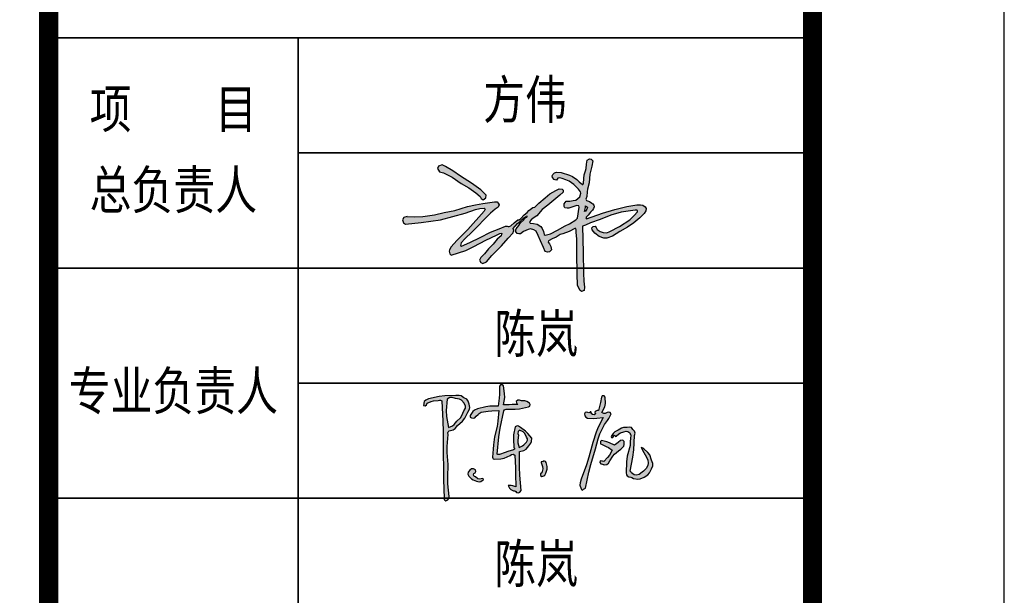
# Model space of a CAD drawing. Header units: millimetres. Extents: x 500457 to 783861, y -293374 to -162131.
# Tile 114 of 116: x 776162 to 783861, y -230451 to -225948. Entities that reach past the tile are written whole.
import ezdxf
from ezdxf.enums import TextEntityAlignment as Align

# ---------------------------------------------------------------- set-up
doc = ezdxf.new("R2010")
doc.units = ezdxf.units.MM
doc.header["$LTSCALE"] = 1000
for name, color, linetype in [('A-ANNO-TEXT', 7, 'Continuous'), ('PUB_TITLE', 4, 'Continuous'), ('WALL', 255, 'Continuous')]:
    doc.layers.add(name, color=color, linetype=linetype)
doc.layers.add('图框', color=4, linetype='Continuous', lineweight=35)
doc.styles.add('-黑体', font='simhei.ttf', dxfattribs={"width": 0.8})

# ---------------------------------------------------------------- blocks, each defined once
blk = doc.blocks.new('A$Cbb3eaced')
at = {"layer": '图框', "const_width": 150}
blk.add_lwpolyline([(-5972.7, 0), (-5972.7, -86100)], dxfattribs=at)
blk = doc.blocks.new('陈岚')
h = blk.add_hatch(color=256)
h.paths.add_polyline_path([(-3.976, 1.115), (-3.926, 1.233), (-3.919, 1.31), (-3.948, 1.435), (-3.991, 1.559), (-4.054, 1.625), (-4.177, 1.671), (-4.289, 1.741), (-4.366, 1.759), (-4.497, 1.747), (-4.936, 1.709), (-5.158, 1.666), (-5.58, 1.539), (-5.645, 1.504), (-5.677, 1.483), (-5.733, 1.435), (-5.745, 1.368), (-5.75, 1.335), (-5.761, 1.268), (-5.692, 1.257), (-5.632, 1.297), (-5.615, 1.365), (-5.457, 1.448), (-5.368, 1.477), (-5.191, 1.504), (-5.132, 1.517), (-5.098, 1.517), (-5.039, 1.504), (-4.944, 0.696), (-4.909, 0.289), (-4.865, -0.524), (-4.806, -1.258), (-4.774, -1.625), (-4.705, -2.358), (-4.696, -2.405), (-4.677, -2.431), (-4.636, -2.455), (-4.56, -2.411), (-4.525, -2.361), (-4.511, -2.274), (-4.592, -1.773), (-4.617, -1.518), (-4.636, -1.01), (-4.7, -0.536), (-4.714, -0.294), (-4.705, 0.185), (-4.718, 0.24), (-4.708, 0.281), (-4.67, 0.324), (-4.522, 0.374), (-4.447, 0.431), (-4.358, 0.56), (-4.165, 0.748), (-4.083, 0.868)])
h.paths.add_polyline_path([(-4.848, 1.127), (-4.837, 1.574), (-4.728, 1.649), (-4.639, 1.664), (-4.511, 1.629), (-4.35, 1.61), (-4.263, 1.571), (-4.143, 1.463), (-4.09, 1.352), (-4.09, 1.267), (-4.143, 1.157), (-4.205, 0.968), (-4.259, 0.874), (-4.393, 0.726), (-4.486, 0.589), (-4.56, 0.528), (-4.712, 0.462), (-4.822, 0.896)], flags=16)
h.paths.add_polyline_path([(-2.535, 1.294), (-2.511, 1.314), (-2.469, 1.324), (-2.114, 1.348), (-1.935, 1.379), (-1.593, 1.477), (-1.541, 1.508), (-1.524, 1.569), (-1.552, 1.622), (-1.671, 1.689), (-1.749, 1.707), (-1.885, 1.699), (-1.966, 1.724), (-2.025, 1.714), (-2.093, 1.664), (-2.081, 1.611), (-2.065, 1.583), (-2.024, 1.546), (-2.246, 1.523), (-2.357, 1.512), (-2.58, 1.49), (-2.557, 1.793), (-2.569, 1.951), (-2.635, 2.248), (-2.684, 2.285), (-2.751, 2.276), (-2.788, 2.227), (-2.769, 1.911), (-2.769, 1.751), (-2.788, 1.435), (-3.119, 1.408), (-3.286, 1.373), (-3.601, 1.268), (-3.728, 1.211), (-3.79, 1.154), (-3.858, 1.032), (-3.885, 0.982), (-3.871, 0.924), (-3.823, 0.893), (-3.741, 0.891), (-3.689, 0.914), (-3.635, 0.976), (-3.571, 1.054), (-3.532, 1.088), (-3.448, 1.143), (-3.175, 1.2), (-3.037, 1.223), (-2.76, 1.254), (-2.766, 0.83), (-2.786, 0.617), (-2.858, 0.199), (-2.884, -0.123), (-2.889, -0.285), (-2.885, -0.607), (-2.879, -0.646), (-2.855, -0.67), (-2.816, -0.677), (-2.557, -0.658), (-2.422, -0.62), (-2.191, -0.503), (-2.139, -0.451), (-2.078, -0.439), (-2.01, -0.468), (-1.956, -0.974), (-1.931, -1.226), (-1.885, -1.732), (-2.008, -1.695), (-2.076, -1.686), (-2.205, -1.691), (-2.138, -1.794), (-2.082, -1.84), (-1.968, -1.885), (-1.916, -1.891), (-1.885, -1.91), (-1.857, -1.955), (-1.777, -1.964), (-1.717, -1.934), (-1.677, -1.864), (-1.764, -1.248), (-1.795, -0.937), (-1.83, -0.315), (-1.664, -0.264), (-1.58, -0.204), (-1.475, -0.065), (-1.402, 0.039), (-1.38, 0.113), (-1.385, 0.24), (-1.554, 0.423), (-1.651, 0.505), (-1.857, 0.643), (-1.932, 0.686), (-1.993, 0.69), (-2.073, 0.657), (-2.11, 0.326), (-2.108, 0.154), (-2.066, -0.177), (-2.041, -0.199), (-2.044, -0.242), (-2.073, -0.26), (-2.292, -0.349), (-2.402, -0.393), (-2.621, -0.482), (-2.66, -0.482), (-2.68, -0.482), (-2.719, -0.482), (-2.692, 0.215), (-2.659, 0.565), (-2.552, 1.254)])
h.paths.add_polyline_path([(-1.941, 0.469), (-1.885, 0.532), (-1.743, 0.469), (-1.674, 0.408), (-1.593, 0.275), (-1.552, 0.205), (-1.548, 0.148), (-1.579, 0.073), (-1.677, -0.035), (-1.735, -0.084), (-1.857, -0.163), (-1.919, 0.023), (-1.932, 0.129), (-1.913, 0.324), (-1.95, 0.399)], flags=16)
h.paths.add_polyline_path([(-3.594, -1.302), (-3.537, -1.275), (-3.514, -1.213), (-3.538, -1.156), (-3.618, -1.115), (-3.694, -1.124), (-3.761, -1.184), (-3.823, -1.259), (-3.83, -1.342), (-3.781, -1.427), (-3.674, -1.52), (-3.606, -1.557), (-3.469, -1.594), (-3.363, -1.615), (-3.29, -1.598), (-3.205, -1.531), (-3.196, -1.51), (-3.21, -1.486), (-3.233, -1.482), (-3.342, -1.511), (-3.418, -1.498), (-3.51, -1.434), (-3.571, -1.418), (-3.606, -1.363)], flags=17)
h.paths.add_polyline_path([(-0.696, -0.847), (-0.753, -0.691), (-0.773, -0.641), (-0.846, -0.625), (-0.885, -0.663), (-0.913, -0.652), (-0.946, -0.674), (-0.947, -0.704), (-0.883, -0.854), (-0.872, -0.947), (-0.899, -1.107), (-0.941, -1.144), (-0.937, -1.214), (-0.892, -1.246), (-0.81, -1.223), (-0.766, -1.185), (-0.732, -1.107), (-0.691, -0.946)])
h.paths.add_polyline_path([(1.706, 1.407), (1.664, 1.458), (1.608, 1.473), (1.546, 1.449), (1.473, 1.41), (1.414, 1.408), (1.338, 1.442), (1.432, 1.67), (1.451, 1.808), (1.421, 2.053), (1.383, 2.097), (1.309, 2.094), (1.275, 2.046), (1.254, 1.828), (1.239, 1.72), (1.199, 1.504), (1.141, 1.498), (1.112, 1.489), (1.06, 1.463), (1.06, 1.422), (1.067, 1.4), (1.088, 1.365), (1.028, 1.325), (0.964, 1.328), (0.907, 1.372), (0.92, 1.398), (0.901, 1.433), (0.872, 1.435), (0.859, 1.4), (0.813, 1.386), (0.782, 1.407), (0.721, 1.417), (0.672, 1.393), (0.643, 1.338), (0.663, 1.255), (0.704, 1.209), (0.782, 1.178), (1.028, 1.18), (1.153, 1.194), (1.393, 1.247), (1.226, 0.851), (1.158, 0.644), (1.053, 0.226), (0.931, -0.374), (0.858, -0.672), (0.685, -1.26), (0.643, -1.41), (0.648, -1.504), (0.706, -1.649), (0.722, -1.669), (0.732, -1.678), (0.754, -1.691), (0.799, -1.65), (0.825, -1.633), (0.879, -1.607), (0.96, -0.968), (1.021, -0.649), (1.178, -0.024), (1.253, 0.381), (1.313, 0.582), (1.47, 0.963), (1.58, 1.131), (1.628, 1.222)])
h.paths.add_polyline_path([(2.216, 0.069), (2.283, 0.157), (2.298, 0.228), (2.301, 0.265), (2.296, 0.337), (2.247, 0.376), (2.205, 0.386), (2.144, 0.372), (2.055, 0.292), (2.01, 0.251), (1.921, 0.171), (1.717, 0.254), (1.61, 0.286), (1.393, 0.33), (1.348, 0.281), (1.362, 0.196), (1.421, 0.164), (1.595, 0.099), (1.679, 0.058), (1.838, -0.038), (1.738, -0.234), (1.675, -0.328), (1.532, -0.496), (1.477, -0.494), (1.449, -0.491), (1.393, -0.482), (1.384, -0.547), (1.426, -0.604), (1.491, -0.614), (1.516, -0.623), (1.528, -0.627), (1.553, -0.635), (1.664, -0.607), (1.725, -0.557), (1.775, -0.454), (1.88, -0.274), (1.944, -0.188), (2.088, -0.038), (2.176, 0.029)])
h.paths.add_polyline_path([(2.602, 0.844), (2.54, 0.912), (2.466, 0.93), (2.38, 0.9), (2.23, 0.897), (2.147, 0.869), (2.026, 0.782), (1.898, 0.701), (1.84, 0.638), (1.769, 0.504), (1.783, 0.474), (1.828, 0.466), (1.852, 0.49), (1.841, 0.524), (1.872, 0.563), (1.907, 0.56), (1.911, 0.538), (1.935, 0.523), (1.956, 0.532), (2.054, 0.636), (2.12, 0.679), (2.255, 0.726), (2.346, 0.761), (2.416, 0.753), (2.498, 0.699), (2.505, 0.668), (2.513, 0.653), (2.533, 0.629), (2.533, 0.457), (2.533, 0.371), (2.533, 0.199), (2.446, -0.233), (2.429, -0.459), (2.449, -0.899), (2.463, -0.973), (2.494, -1.015), (2.56, -1.052), (2.641, -1.054), (2.685, -1.066), (2.755, -1.107), (2.924, -1.123), (3.021, -1.103), (3.172, -1.024), (3.309, -0.916), (3.368, -0.838), (3.436, -0.677), (3.488, -0.548), (3.485, -0.453), (3.422, -0.329), (3.336, -0.129), (3.261, -0.032), (3.088, 0.101), (3.049, 0.128), (3.024, 0.137), (2.977, 0.143), (3.094, -0.046), (3.153, -0.14), (3.269, -0.329), (3.295, -0.464), (3.285, -0.546), (3.227, -0.67), (3.13, -0.78), (3.076, -0.832), (2.963, -0.927), (2.848, -0.963), (2.765, -0.951), (2.665, -0.885), (2.639, -0.858), (2.627, -0.844), (2.602, -0.816), (2.672, -0.252), (2.69, 0.033), (2.692, 0.601), (2.702, 0.705), (2.677, 0.772)])
for p, q in [((-2.751, 2.276), (-2.788, 2.227)), ((-2.788, 2.227), (-2.769, 1.911)), ((-2.684, 2.285), (-2.751, 2.276)), ((-2.635, 2.248), (-2.684, 2.285)), ((-2.569, 1.951), (-2.635, 2.248)), ((1.275, 2.046), (1.254, 1.828)), ((1.309, 2.094), (1.275, 2.046)), ((1.383, 2.097), (1.309, 2.094)), ((1.421, 2.053), (1.383, 2.097)), ((1.451, 1.808), (1.421, 2.053)), ((-5.158, 1.666), (-5.58, 1.539)), ((-4.936, 1.709), (-5.158, 1.666)), ((-4.497, 1.747), (-4.936, 1.709)), ((-4.837, 1.574), (-4.848, 1.127)), ((-4.728, 1.649), (-4.837, 1.574)), ((-4.639, 1.664), (-4.728, 1.649)), ((-4.511, 1.629), (-4.639, 1.664)), ((-4.35, 1.61), (-4.511, 1.629)), ((-4.366, 1.759), (-4.497, 1.747)), ((-4.289, 1.741), (-4.366, 1.759)), ((-4.263, 1.571), (-4.35, 1.61)), ((-4.177, 1.671), (-4.289, 1.741)), ((-4.143, 1.463), (-4.263, 1.571)), ((-4.054, 1.625), (-4.177, 1.671)), ((-3.991, 1.559), (-4.054, 1.625)), ((-2.769, 1.751), (-2.788, 1.435)), ((-2.769, 1.911), (-2.769, 1.751)), ((-2.58, 1.49), (-2.557, 1.793)), ((-2.557, 1.793), (-2.569, 1.951)), ((-2.025, 1.714), (-2.093, 1.664)), ((-2.093, 1.664), (-2.081, 1.611)), ((-2.081, 1.611), (-2.065, 1.583)), ((-2.065, 1.583), (-2.024, 1.546)), ((-1.966, 1.724), (-2.025, 1.714)), ((-1.885, 1.699), (-1.966, 1.724)), ((-1.749, 1.707), (-1.885, 1.699)), ((-1.671, 1.689), (-1.749, 1.707)), ((-1.552, 1.622), (-1.671, 1.689)), ((-1.524, 1.569), (-1.552, 1.622)), ((-1.541, 1.508), (-1.524, 1.569)), ((1.239, 1.72), (1.199, 1.504)), ((1.254, 1.828), (1.239, 1.72)), ((1.338, 1.442), (1.432, 1.67)), ((1.432, 1.67), (1.451, 1.808)), ((-5.75, 1.335), (-5.761, 1.268)), ((-5.761, 1.268), (-5.692, 1.257)), ((-5.745, 1.368), (-5.75, 1.335)), ((-5.733, 1.435), (-5.745, 1.368)), ((-5.677, 1.483), (-5.733, 1.435)), ((-5.692, 1.257), (-5.632, 1.297)), ((-5.645, 1.504), (-5.677, 1.483)), ((-5.58, 1.539), (-5.645, 1.504)), ((-5.632, 1.297), (-5.615, 1.365)), ((-5.615, 1.365), (-5.457, 1.448)), ((-5.457, 1.448), (-5.368, 1.477)), ((-5.368, 1.477), (-5.191, 1.504)), ((-5.191, 1.504), (-5.132, 1.517)), ((-5.132, 1.517), (-5.098, 1.517)), ((-5.098, 1.517), (-5.039, 1.504)), ((-5.039, 1.504), (-4.944, 0.696)), ((-4.09, 1.352), (-4.143, 1.463)), ((-4.143, 1.157), (-4.09, 1.267)), ((-4.09, 1.267), (-4.09, 1.352)), ((-3.948, 1.435), (-3.991, 1.559)), ((-3.976, 1.115), (-3.926, 1.233)), ((-3.919, 1.31), (-3.948, 1.435)), ((-3.926, 1.233), (-3.919, 1.31)), ((-3.728, 1.211), (-3.79, 1.154)), ((-3.601, 1.268), (-3.728, 1.211)), ((-3.286, 1.373), (-3.601, 1.268)), ((-3.448, 1.143), (-3.175, 1.2)), ((-3.119, 1.408), (-3.286, 1.373)), ((-3.175, 1.2), (-3.037, 1.223)), ((-2.788, 1.435), (-3.119, 1.408)), ((-3.037, 1.223), (-2.76, 1.254)), ((-2.76, 1.254), (-2.766, 0.83)), ((-2.659, 0.565), (-2.552, 1.254)), ((-2.357, 1.512), (-2.58, 1.49)), ((-2.552, 1.254), (-2.535, 1.294)), ((-2.535, 1.294), (-2.511, 1.314)), ((-2.511, 1.314), (-2.469, 1.324)), ((-2.469, 1.324), (-2.114, 1.348)), ((-2.246, 1.523), (-2.357, 1.512)), ((-2.024, 1.546), (-2.246, 1.523)), ((-2.114, 1.348), (-1.935, 1.379)), ((-1.935, 1.379), (-1.593, 1.477)), ((-1.593, 1.477), (-1.541, 1.508)), ((0.672, 1.393), (0.643, 1.338)), ((0.643, 1.338), (0.663, 1.255)), ((0.663, 1.255), (0.704, 1.209)), ((0.721, 1.417), (0.672, 1.393)), ((0.704, 1.209), (0.782, 1.178)), ((0.782, 1.407), (0.721, 1.417)), ((0.813, 1.386), (0.782, 1.407)), ((0.782, 1.178), (1.028, 1.18)), ((0.859, 1.4), (0.813, 1.386)), ((0.872, 1.435), (0.859, 1.4)), ((0.901, 1.433), (0.872, 1.435)), ((0.92, 1.398), (0.901, 1.433)), ((0.907, 1.372), (0.92, 1.398)), ((0.964, 1.328), (0.907, 1.372)), ((1.028, 1.325), (0.964, 1.328)), ((1.088, 1.365), (1.028, 1.325)), ((1.028, 1.18), (1.153, 1.194)), ((1.112, 1.489), (1.06, 1.463)), ((1.06, 1.463), (1.06, 1.422)), ((1.06, 1.422), (1.067, 1.4)), ((1.067, 1.4), (1.088, 1.365)), ((1.141, 1.498), (1.112, 1.489)), ((1.199, 1.504), (1.141, 1.498)), ((1.153, 1.194), (1.393, 1.247)), ((1.393, 1.247), (1.226, 0.851)), ((1.414, 1.408), (1.338, 1.442)), ((1.473, 1.41), (1.414, 1.408)), ((1.546, 1.449), (1.473, 1.41)), ((1.608, 1.473), (1.546, 1.449)), ((1.58, 1.131), (1.628, 1.222)), ((1.664, 1.458), (1.608, 1.473)), ((1.628, 1.222), (1.706, 1.407)), ((1.706, 1.407), (1.664, 1.458)), ((-4.848, 1.127), (-4.822, 0.896)), ((-4.822, 0.896), (-4.712, 0.462)), ((-4.393, 0.726), (-4.259, 0.874)), ((-4.259, 0.874), (-4.205, 0.968)), ((-4.205, 0.968), (-4.143, 1.157)), ((-4.165, 0.748), (-4.083, 0.868)), ((-4.083, 0.868), (-3.976, 1.115)), ((-3.858, 1.032), (-3.885, 0.982)), ((-3.885, 0.982), (-3.871, 0.924)), ((-3.871, 0.924), (-3.823, 0.893)), ((-3.79, 1.154), (-3.858, 1.032)), ((-3.823, 0.893), (-3.741, 0.891)), ((-3.741, 0.891), (-3.689, 0.914)), ((-3.689, 0.914), (-3.635, 0.976)), ((-3.635, 0.976), (-3.571, 1.054)), ((-3.571, 1.054), (-3.532, 1.088)), ((-3.532, 1.088), (-3.448, 1.143)), ((-2.766, 0.83), (-2.786, 0.617)), ((1.226, 0.851), (1.158, 0.644)), ((1.313, 0.582), (1.47, 0.963)), ((1.47, 0.963), (1.58, 1.131)), ((2.147, 0.869), (2.026, 0.782)), ((2.23, 0.897), (2.147, 0.869)), ((2.38, 0.9), (2.23, 0.897)), ((2.466, 0.93), (2.38, 0.9)), ((2.54, 0.912), (2.466, 0.93)), ((2.602, 0.844), (2.54, 0.912)), ((2.677, 0.772), (2.602, 0.844)), ((-4.944, 0.696), (-4.909, 0.289)), ((-4.712, 0.462), (-4.56, 0.528)), ((-4.56, 0.528), (-4.486, 0.589)), ((-4.522, 0.374), (-4.447, 0.431)), ((-4.486, 0.589), (-4.393, 0.726)), ((-4.447, 0.431), (-4.358, 0.56)), ((-4.358, 0.56), (-4.165, 0.748)), ((-2.786, 0.617), (-2.858, 0.199)), ((-2.692, 0.215), (-2.659, 0.565)), ((-2.073, 0.657), (-2.11, 0.326)), ((-1.993, 0.69), (-2.073, 0.657)), ((-1.932, 0.686), (-1.993, 0.69)), ((-1.941, 0.469), (-1.95, 0.399)), ((-1.95, 0.399), (-1.913, 0.324)), ((-1.885, 0.532), (-1.941, 0.469)), ((-1.857, 0.643), (-1.932, 0.686)), ((-1.743, 0.469), (-1.885, 0.532)), ((-1.651, 0.505), (-1.857, 0.643)), ((-1.674, 0.408), (-1.743, 0.469)), ((-1.593, 0.275), (-1.674, 0.408)), ((-1.554, 0.423), (-1.651, 0.505)), ((-1.385, 0.24), (-1.554, 0.423)), ((1.158, 0.644), (1.053, 0.226)), ((1.253, 0.381), (1.313, 0.582)), ((1.84, 0.638), (1.769, 0.504)), ((1.769, 0.504), (1.783, 0.474)), ((1.783, 0.474), (1.828, 0.466)), ((1.828, 0.466), (1.852, 0.49)), ((1.898, 0.701), (1.84, 0.638)), ((1.841, 0.524), (1.872, 0.563)), ((1.852, 0.49), (1.841, 0.524)), ((1.872, 0.563), (1.907, 0.56)), ((2.026, 0.782), (1.898, 0.701)), ((1.907, 0.56), (1.911, 0.538)), ((1.911, 0.538), (1.935, 0.523)), ((1.935, 0.523), (1.956, 0.532)), ((1.956, 0.532), (2.054, 0.636)), ((2.054, 0.636), (2.12, 0.679)), ((2.12, 0.679), (2.255, 0.726)), ((2.255, 0.726), (2.346, 0.761)), ((2.346, 0.761), (2.416, 0.753)), ((2.416, 0.753), (2.498, 0.699)), ((2.498, 0.699), (2.505, 0.668)), ((2.505, 0.668), (2.513, 0.653)), ((2.513, 0.653), (2.533, 0.629)), ((2.533, 0.629), (2.533, 0.457)), ((2.533, 0.457), (2.533, 0.371)), ((2.702, 0.705), (2.677, 0.772)), ((2.69, 0.033), (2.692, 0.601)), ((2.692, 0.601), (2.702, 0.705)), ((-4.909, 0.289), (-4.865, -0.524)), ((-4.718, 0.24), (-4.708, 0.281)), ((-4.705, 0.185), (-4.718, 0.24)), ((-4.714, -0.294), (-4.705, 0.185)), ((-4.708, 0.281), (-4.67, 0.324)), ((-4.67, 0.324), (-4.522, 0.374)), ((-2.858, 0.199), (-2.884, -0.123)), ((-2.719, -0.482), (-2.692, 0.215)), ((-2.11, 0.326), (-2.108, 0.154)), ((-2.108, 0.154), (-2.066, -0.177)), ((-1.913, 0.324), (-1.932, 0.129)), ((-1.932, 0.129), (-1.919, 0.023)), ((-1.919, 0.023), (-1.857, -0.163)), ((-1.677, -0.035), (-1.579, 0.073)), ((-1.552, 0.205), (-1.593, 0.275)), ((-1.579, 0.073), (-1.548, 0.148)), ((-1.548, 0.148), (-1.552, 0.205)), ((-1.475, -0.065), (-1.402, 0.039)), ((-1.402, 0.039), (-1.38, 0.113)), ((-1.38, 0.113), (-1.385, 0.24)), ((1.053, 0.226), (0.931, -0.374)), ((1.178, -0.024), (1.253, 0.381)), ((1.393, 0.33), (1.348, 0.281)), ((1.348, 0.281), (1.362, 0.196)), ((1.362, 0.196), (1.421, 0.164)), ((1.61, 0.286), (1.393, 0.33)), ((1.421, 0.164), (1.595, 0.099)), ((1.595, 0.099), (1.679, 0.058)), ((1.717, 0.254), (1.61, 0.286)), ((1.679, 0.058), (1.838, -0.038)), ((1.921, 0.171), (1.717, 0.254)), ((2.01, 0.251), (1.921, 0.171)), ((2.055, 0.292), (2.01, 0.251)), ((2.144, 0.372), (2.055, 0.292)), ((2.088, -0.038), (2.176, 0.029)), ((2.205, 0.386), (2.144, 0.372)), ((2.176, 0.029), (2.216, 0.069)), ((2.247, 0.376), (2.205, 0.386)), ((2.216, 0.069), (2.283, 0.157)), ((2.296, 0.337), (2.247, 0.376)), ((2.283, 0.157), (2.298, 0.228)), ((2.301, 0.265), (2.296, 0.337)), ((2.298, 0.228), (2.301, 0.265)), ((2.533, 0.199), (2.446, -0.233)), ((2.533, 0.371), (2.533, 0.199)), ((2.672, -0.252), (2.69, 0.033)), ((3.024, 0.137), (2.977, 0.143)), ((2.977, 0.143), (3.094, -0.046)), ((3.049, 0.128), (3.024, 0.137)), ((3.088, 0.101), (3.049, 0.128)), ((3.261, -0.032), (3.088, 0.101)), ((-4.7, -0.536), (-4.714, -0.294)), ((-2.884, -0.123), (-2.889, -0.285)), ((-2.889, -0.285), (-2.885, -0.607)), ((-2.292, -0.349), (-2.402, -0.393)), ((-2.073, -0.26), (-2.292, -0.349)), ((-2.044, -0.242), (-2.073, -0.26)), ((-2.066, -0.177), (-2.041, -0.199)), ((-2.041, -0.199), (-2.044, -0.242)), ((-1.857, -0.163), (-1.735, -0.084)), ((-1.83, -0.315), (-1.664, -0.264)), ((-1.795, -0.937), (-1.83, -0.315)), ((-1.735, -0.084), (-1.677, -0.035)), ((-1.664, -0.264), (-1.58, -0.204)), ((-1.58, -0.204), (-1.475, -0.065)), ((0.931, -0.374), (0.858, -0.672)), ((1.021, -0.649), (1.178, -0.024)), ((1.675, -0.328), (1.532, -0.496)), ((1.738, -0.234), (1.675, -0.328)), ((1.838, -0.038), (1.738, -0.234)), ((1.775, -0.454), (1.88, -0.274)), ((1.88, -0.274), (1.944, -0.188)), ((1.944, -0.188), (2.088, -0.038)), ((2.446, -0.233), (2.429, -0.459)), ((2.602, -0.816), (2.672, -0.252)), ((3.094, -0.046), (3.153, -0.14)), ((3.153, -0.14), (3.269, -0.329)), ((3.336, -0.129), (3.261, -0.032)), ((3.269, -0.329), (3.295, -0.464)), ((3.422, -0.329), (3.336, -0.129)), ((3.485, -0.453), (3.422, -0.329)), ((-4.865, -0.524), (-4.806, -1.258)), ((-4.636, -1.01), (-4.7, -0.536)), ((-2.885, -0.607), (-2.879, -0.646)), ((-2.879, -0.646), (-2.855, -0.67)), ((-2.855, -0.67), (-2.816, -0.677)), ((-2.816, -0.677), (-2.557, -0.658)), ((-2.68, -0.482), (-2.719, -0.482)), ((-2.66, -0.482), (-2.68, -0.482)), ((-2.621, -0.482), (-2.66, -0.482)), ((-2.402, -0.393), (-2.621, -0.482)), ((-2.557, -0.658), (-2.422, -0.62)), ((-2.422, -0.62), (-2.191, -0.503)), ((-2.191, -0.503), (-2.139, -0.451)), ((-2.139, -0.451), (-2.078, -0.439)), ((-2.078, -0.439), (-2.01, -0.468)), ((-2.01, -0.468), (-1.956, -0.974)), ((-0.946, -0.674), (-0.947, -0.704)), ((-0.947, -0.704), (-0.883, -0.854)), ((-0.913, -0.652), (-0.946, -0.674)), ((-0.885, -0.663), (-0.913, -0.652)), ((-0.846, -0.625), (-0.885, -0.663)), ((-0.773, -0.641), (-0.846, -0.625)), ((-0.753, -0.691), (-0.773, -0.641)), ((-0.696, -0.847), (-0.753, -0.691)), ((0.858, -0.672), (0.685, -1.26)), ((0.96, -0.968), (1.021, -0.649)), ((1.393, -0.482), (1.384, -0.547)), ((1.384, -0.547), (1.426, -0.604)), ((1.449, -0.491), (1.393, -0.482)), ((1.426, -0.604), (1.491, -0.614)), ((1.477, -0.494), (1.449, -0.491)), ((1.532, -0.496), (1.477, -0.494)), ((1.491, -0.614), (1.516, -0.623)), ((1.516, -0.623), (1.528, -0.627)), ((1.528, -0.627), (1.553, -0.635)), ((1.553, -0.635), (1.664, -0.607)), ((1.664, -0.607), (1.725, -0.557)), ((1.725, -0.557), (1.775, -0.454)), ((2.429, -0.459), (2.449, -0.899)), ((3.13, -0.78), (3.076, -0.832)), ((3.227, -0.67), (3.13, -0.78)), ((3.285, -0.546), (3.227, -0.67)), ((3.295, -0.464), (3.285, -0.546)), ((3.368, -0.838), (3.436, -0.677)), ((3.436, -0.677), (3.488, -0.548)), ((3.488, -0.548), (3.485, -0.453)), ((-4.617, -1.518), (-4.636, -1.01)), ((-3.694, -1.124), (-3.761, -1.184)), ((-3.618, -1.115), (-3.694, -1.124)), ((-3.538, -1.156), (-3.618, -1.115)), ((-3.514, -1.213), (-3.538, -1.156)), ((-1.956, -0.974), (-1.931, -1.226)), ((-1.764, -1.248), (-1.795, -0.937)), ((-0.899, -1.107), (-0.941, -1.144)), ((-0.941, -1.144), (-0.937, -1.214)), ((-0.872, -0.947), (-0.899, -1.107)), ((-0.883, -0.854), (-0.872, -0.947)), ((-0.766, -1.185), (-0.732, -1.107)), ((-0.732, -1.107), (-0.691, -0.946)), ((-0.691, -0.946), (-0.696, -0.847)), ((0.879, -1.607), (0.96, -0.968)), ((2.449, -0.899), (2.463, -0.973)), ((2.463, -0.973), (2.494, -1.015)), ((2.494, -1.015), (2.56, -1.052)), ((2.56, -1.052), (2.641, -1.054)), ((2.627, -0.844), (2.602, -0.816)), ((2.639, -0.858), (2.627, -0.844)), ((2.665, -0.885), (2.639, -0.858)), ((2.641, -1.054), (2.685, -1.066)), ((2.765, -0.951), (2.665, -0.885)), ((2.685, -1.066), (2.755, -1.107)), ((2.755, -1.107), (2.924, -1.123)), ((2.848, -0.963), (2.765, -0.951)), ((2.963, -0.927), (2.848, -0.963)), ((2.924, -1.123), (3.021, -1.103)), ((3.076, -0.832), (2.963, -0.927)), ((3.021, -1.103), (3.172, -1.024)), ((3.172, -1.024), (3.309, -0.916)), ((3.309, -0.916), (3.368, -0.838)), ((-4.806, -1.258), (-4.774, -1.625)), ((-4.592, -1.773), (-4.617, -1.518)), ((-3.823, -1.259), (-3.83, -1.342)), ((-3.83, -1.342), (-3.781, -1.427)), ((-3.761, -1.184), (-3.823, -1.259)), ((-3.781, -1.427), (-3.674, -1.52)), ((-3.674, -1.52), (-3.606, -1.557)), ((-3.606, -1.363), (-3.594, -1.302)), ((-3.571, -1.418), (-3.606, -1.363)), ((-3.606, -1.557), (-3.469, -1.594)), ((-3.594, -1.302), (-3.537, -1.275)), ((-3.51, -1.434), (-3.571, -1.418)), ((-3.537, -1.275), (-3.514, -1.213)), ((-3.418, -1.498), (-3.51, -1.434)), ((-3.342, -1.511), (-3.418, -1.498)), ((-3.233, -1.482), (-3.342, -1.511)), ((-3.29, -1.598), (-3.205, -1.531)), ((-3.21, -1.486), (-3.233, -1.482)), ((-3.196, -1.51), (-3.21, -1.486)), ((-3.205, -1.531), (-3.196, -1.51)), ((-1.931, -1.226), (-1.885, -1.732)), ((-1.677, -1.864), (-1.764, -1.248)), ((-0.937, -1.214), (-0.892, -1.246)), ((-0.892, -1.246), (-0.81, -1.223)), ((-0.81, -1.223), (-0.766, -1.185)), ((0.685, -1.26), (0.643, -1.41)), ((0.643, -1.41), (0.648, -1.504)), ((0.648, -1.504), (0.706, -1.649)), ((-4.774, -1.625), (-4.705, -2.358)), ((-4.511, -2.274), (-4.592, -1.773)), ((-3.469, -1.594), (-3.363, -1.615)), ((-3.363, -1.615), (-3.29, -1.598)), ((-2.076, -1.686), (-2.205, -1.691)), ((-2.205, -1.691), (-2.138, -1.794)), ((-2.138, -1.794), (-2.082, -1.84)), ((-2.082, -1.84), (-1.968, -1.885)), ((-2.008, -1.695), (-2.076, -1.686)), ((-1.885, -1.732), (-2.008, -1.695)), ((-1.968, -1.885), (-1.916, -1.891)), ((-1.916, -1.891), (-1.885, -1.91)), ((-1.885, -1.91), (-1.857, -1.955)), ((-1.857, -1.955), (-1.777, -1.964)), ((-1.777, -1.964), (-1.717, -1.934)), ((-1.717, -1.934), (-1.677, -1.864)), ((0.706, -1.649), (0.722, -1.669)), ((0.722, -1.669), (0.732, -1.678)), ((0.732, -1.678), (0.754, -1.691)), ((0.754, -1.691), (0.799, -1.65)), ((0.799, -1.65), (0.825, -1.633)), ((0.825, -1.633), (0.879, -1.607)), ((-4.525, -2.361), (-4.511, -2.274)), ((-4.705, -2.358), (-4.696, -2.405)), ((-4.696, -2.405), (-4.677, -2.431)), ((-4.677, -2.431), (-4.636, -2.455)), ((-4.636, -2.455), (-4.56, -2.411)), ((-4.56, -2.411), (-4.525, -2.361))]:
    blk.add_line(p, q)
blk = doc.blocks.new('A$C3A5648CE')
h = blk.add_hatch(color=256)
h.paths.add_polyline_path([(2173, 1518), (2137, 1531), (2106, 1542), (2064, 1554), (2004, 1559), (1979, 1548), (1957, 1529), (1950, 1510), (1954, 1489), (1974, 1463), (1986, 1457), (2003, 1455), (2024, 1478), (2050, 1484), (2080, 1476), (2127, 1459), (2172, 1438), (2232, 1396), (2293, 1337), (2318, 1303), (2321, 1283), (2310, 1237), (2258, 1194), (2223, 1188), (2180, 1178), (2165, 1180), (2129, 1180), (2104, 1146), (2104, 1112), (2113, 1094), (2145, 1086), (2166, 1088), (2218, 1107), (2269, 1124), (2295, 1119), (2302, 1103), (2278, 957), (2258, 937), (2176, 885), (2120, 856), (2018, 800), (1927, 754), (1859, 737), (1846, 745), (1836, 785), (1820, 825), (1802, 850), (1751, 880), (1706, 889), (1663, 894), (1655, 908), (1676, 935), (1700, 958), (1750, 987), (1818, 1071), (1890, 1128), (2047, 1256), (2093, 1295), (2093, 1324), (2079, 1338), (2041, 1342), (1996, 1319), (1919, 1273), (1858, 1224), (1774, 1155), (1723, 1102), (1696, 1095), (1646, 1056), (1622, 1030), (1585, 1003), (1540, 955), (1520, 935), (1499, 936), (1455, 899), (1410, 858), (1390, 847), (1375, 848), (1360, 852), (1341, 855), (1258, 819), (1143, 774), (1010, 704), (874, 639), (765, 591), (752, 602), (762, 635), (811, 688), (907, 779), (980, 854), (1062, 939), (1144, 1025), (1204, 1076), (1247, 1103), (1256, 1130), (1247, 1152), (1231, 1170), (1199, 1169), (1135, 1163), (1047, 1149), (948, 1131), (846, 1108), (682, 1059), (541, 1032), (414, 1000), (261, 979), (148, 975), (58, 980), (16, 968), (0, 938), (11, 896), (38, 880), (240, 900), (493, 938), (816, 1024), (950, 1071), (1005, 1085), (1061, 1086), (1077, 1075), (1063, 1048), (849, 810), (708, 665), (633, 584), (610, 544), (605, 528), (614, 493), (633, 475), (823, 535), (929, 588), (1084, 673), (1223, 738), (1265, 756), (1294, 763), (1285, 727), (1232, 685), (1178, 619), (1120, 559), (1065, 492), (1019, 444), (1002, 409), (1017, 379), (1044, 368), (1091, 387), (1162, 470), (1288, 596), (1377, 695), (1441, 767), (1450, 807), (1436, 820), (1497, 887), (1535, 920), (1581, 963), (1611, 981), (1621, 984), (1618, 972), (1598, 961), (1576, 930), (1538, 898), (1513, 862), (1478, 818), (1471, 787), (1493, 760), (1515, 754), (1535, 752), (1576, 785), (1637, 811), (1665, 818), (1710, 807), (1739, 790), (1766, 733), (1796, 664), (1835, 576), (1858, 525), (1886, 513), (1914, 518), (1940, 546), (1933, 589), (1912, 623), (1897, 645), (1901, 661), (1911, 668), (1948, 687), (2002, 712), (2055, 747), (2088, 754), (2171, 784), (2243, 824), (2258, 825), (2263, 802), (2262, 774), (2271, 685), (2271, 503), (2276, 228), (2279, 84), (2307, 20), (2330, 0), (2364, 17), (2370, 57), (2360, 135), (2359, 241), (2353, 512), (2343, 853), (2381, 867), (2447, 896), (2573, 940), (2715, 995), (2848, 1034), (3029, 1063), (3052, 1062), (3062, 1056), (3061, 1041), (3016, 993), (2959, 936), (2826, 849), (2701, 784), (2663, 767), (2614, 771), (2574, 783), (2534, 812), (2524, 838), (2507, 853), (2482, 850), (2465, 830), (2470, 806), (2505, 764), (2559, 718), (2620, 695), (2661, 695), (2737, 725), (2832, 785), (2930, 839), (3013, 895), (3092, 962), (3149, 1020), (3169, 1055), (3175, 1082), (3162, 1105), (3130, 1126), (3101, 1132), (3052, 1131), (2921, 1109), (2766, 1070), (2606, 1024), (2397, 950), (2389, 962), (2398, 976), (2417, 995), (2450, 1038), (2474, 1064), (2489, 1083), (2496, 1105), (2490, 1127), (2478, 1144), (2465, 1153), (2435, 1175), (2396, 1186), (2386, 1207), (2400, 1241), (2405, 1303), (2407, 1334), (2432, 1420), (2441, 1532), (2467, 1637), (2479, 1706), (2459, 1728), (2436, 1730), (2405, 1712), (2395, 1662), (2391, 1605), (2381, 1576), (2367, 1524), (2360, 1473), (2356, 1409), (2350, 1396), (2341, 1398), (2325, 1411), (2300, 1431), (2268, 1460), (2213, 1499)])
h.paths.add_polyline_path([(2384, 1120), (2410, 1102), (2399, 1074), (2384, 1049), (2372, 1046), (2374, 1062), (2383, 1095), (2384, 1106)], flags=16)
h.paths.add_polyline_path([(1020, 1328), (897, 1415), (753, 1506), (656, 1576), (559, 1632), (515, 1654), (468, 1635), (453, 1607), (480, 1563), (532, 1550), (646, 1491), (764, 1410), (863, 1355), (955, 1287), (1011, 1242), (1024, 1213), (1049, 1196), (1086, 1224), (1088, 1256)], flags=17)
for points in [[(58, 980), (148, 975), (261, 979), (414, 1000), (541, 1032), (682, 1059), (846, 1108), (948, 1131), (1047, 1149), (1135, 1163), (1199, 1169), (1231, 1170), (1247, 1152), (1256, 1130), (1247, 1103), (1204, 1076), (1144, 1025), (1062, 939), (980, 854), (907, 779), (811, 688), (762, 635), (752, 602), (765, 591), (874, 639), (1010, 704), (1143, 774), (1258, 819), (1341, 855), (1360, 852), (1375, 848), (1390, 847), (1410, 858), (1455, 899), (1499, 936), (1520, 935), (1540, 955), (1585, 1003), (1622, 1030), (1646, 1056), (1696, 1095), (1723, 1102), (1774, 1155), (1858, 1224), (1919, 1273), (1996, 1319), (2041, 1342), (2079, 1338), (2093, 1324), (2093, 1295), (2047, 1256), (1890, 1128), (1818, 1071), (1750, 987), (1700, 958), (1676, 935), (1655, 908), (1663, 894), (1706, 889), (1751, 880), (1802, 850), (1820, 825), (1836, 785), (1846, 745), (1859, 737), (1927, 754), (2018, 800), (2120, 856), (2176, 885), (2258, 937), (2278, 957), (2302, 1103), (2295, 1119), (2269, 1124), (2218, 1107), (2166, 1088), (2145, 1086), (2113, 1094), (2104, 1112), (2104, 1146), (2129, 1180), (2165, 1180), (2180, 1178), (2223, 1188), (2258, 1194), (2310, 1237), (2321, 1283), (2318, 1303), (2293, 1337), (2232, 1396), (2172, 1438), (2127, 1459), (2080, 1476), (2050, 1484), (2024, 1478), (2003, 1455), (1986, 1457), (1974, 1463), (1954, 1489), (1950, 1510), (1957, 1529), (1979, 1548), (2004, 1559), (2064, 1554), (2106, 1542), (2137, 1531), (2173, 1518), (2213, 1499), (2268, 1460), (2300, 1431), (2325, 1411), (2341, 1398), (2350, 1396), (2356, 1409), (2360, 1473), (2367, 1524), (2381, 1576), (2391, 1605), (2395, 1662), (2405, 1712), (2436, 1730), (2459, 1728), (2479, 1706), (2467, 1637), (2441, 1532), (2432, 1420), (2407, 1334), (2405, 1303), (2400, 1241), (2386, 1207), (2396, 1186), (2435, 1175), (2465, 1153), (2478, 1144), (2490, 1127), (2496, 1105), (2489, 1083), (2474, 1064), (2450, 1038), (2417, 995), (2398, 976), (2389, 962), (2397, 950), (2606, 1024), (2766, 1070), (2921, 1109), (3052, 1131), (3101, 1132), (3130, 1126), (3162, 1105), (3175, 1082), (3169, 1055), (3149, 1020), (3092, 962), (3013, 895), (2930, 839), (2832, 785), (2737, 725), (2661, 695), (2620, 695), (2559, 718), (2505, 764), (2470, 806), (2465, 830), (2482, 850), (2507, 853), (2524, 838), (2534, 812), (2574, 783), (2614, 771), (2663, 767), (2701, 784), (2826, 849), (2959, 936), (3016, 993), (3061, 1041), (3062, 1056), (3052, 1062), (3029, 1063), (2848, 1034), (2715, 995), (2573, 940), (2447, 896), (2381, 867), (2343, 853), (2353, 512), (2359, 241), (2360, 135), (2370, 57), (2364, 17), (2330, 0), (2307, 20), (2279, 84), (2276, 228), (2271, 503), (2271, 685), (2262, 774), (2263, 802), (2258, 825), (2243, 824), (2171, 784), (2088, 754), (2055, 747), (2002, 712), (1948, 687), (1911, 668), (1901, 661), (1897, 645), (1912, 623), (1933, 589), (1940, 546), (1914, 518), (1886, 513), (1858, 525), (1835, 576), (1796, 664), (1766, 733), (1739, 790), (1710, 807), (1665, 818), (1637, 811), (1576, 785), (1535, 752), (1515, 754), (1493, 760), (1471, 787), (1478, 818), (1513, 862), (1538, 898), (1576, 930), (1598, 961), (1618, 972), (1621, 984), (1611, 981)], [(58, 980), (16, 968), (0, 938), (11, 896), (38, 880), (240, 900), (493, 938), (816, 1024), (950, 1071), (1005, 1085), (1061, 1086), (1077, 1075), (1063, 1048), (849, 810), (708, 665), (633, 584), (610, 544), (605, 528), (614, 493), (633, 475), (823, 535), (929, 588), (1084, 673), (1223, 738), (1265, 756), (1294, 763), (1285, 727), (1232, 685), (1178, 619), (1120, 559), (1065, 492), (1019, 444), (1002, 409), (1017, 379), (1044, 368), (1091, 387), (1162, 470), (1288, 596), (1377, 695), (1441, 767), (1450, 807), (1436, 820), (1497, 887), (1535, 920), (1581, 963), (1611, 981)], [(2384, 1120), (2410, 1102), (2399, 1074), (2384, 1049), (2372, 1046), (2374, 1062), (2383, 1095), (2384, 1106), (2384, 1120)]]:
    blk.add_lwpolyline(points)
blk.add_lwpolyline([(515, 1654), (468, 1635), (453, 1607), (480, 1563), (532, 1550), (646, 1491), (764, 1410), (863, 1355), (955, 1287), (1011, 1242), (1024, 1213), (1049, 1196), (1086, 1224), (1088, 1256), (1020, 1328), (897, 1415), (753, 1506), (656, 1576), (559, 1632)], close=True)
blk = doc.blocks.new('A$C57a0c051')
at = {"layer": '图框', "linetype": 'Continuous'}
for p, q in [((0, -9900), (6000, -9900)), ((1950, -18900), (1950, -9900)), ((1950, -10800), (6000, -10800)), ((0, -11700), (6000, -11700)), ((1950, -12600), (6000, -12600)), ((0, -13500), (6000, -13500))]:
    blk.add_line(p, q, dxfattribs=at)
at = {"layer": 'A-ANNO-TEXT', "xscale": 0.5999999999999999, "yscale": 0.5999999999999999, "zscale": 0.5999999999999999}
blk.add_blockref('A$C3A5648CE', (2768.1, -11884.7), dxfattribs=at)
at = {"layer": 'A-ANNO-TEXT', "xscale": 196.8299999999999, "yscale": 196.8299999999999, "zscale": 196.8299999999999, "rotation": 356.3976698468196}
blk.add_blockref('陈岚', (4046.1, -13095.7, 2290.3), dxfattribs=at)
at = {"layer": '图框', "style": '-黑体', "width": 0.8}
for s, p in [('方伟', (3397.1, -10532.6, 2290.3)), ('陈岚', (3484.3, -12363.5, 2290.3)), ('陈岚', (3484.3, -14163.5, 2290.3))]:
    blk.add_text(s, height=300, dxfattribs=at).set_placement(p)
for s, p in [('项    目', (975, -10605.9)), ('总负责人', (975, -11238.9)), ('专业负责人', (975, -12811))]:
    blk.add_text(s, height=300, dxfattribs=at).set_placement(p, align=Align.CENTER)

msp = doc.modelspace()

# ---------------------------------------------------------------- linework, layer by layer
at = {"layer": 'PUB_TITLE'}
msp.add_lwpolyline([(657892, -259240.7), (783860.9, -259240.7), (783860.9, -170140.7), (657892, -170140.7)], close=True, dxfattribs=at)
at = {"layer": 'PUB_TITLE', "const_width": 150}
msp.add_lwpolyline([(661642, -257740.7), (782360.9, -257740.7), (782360.9, -171640.7), (661642, -171640.7)], close=True, dxfattribs=at)

# ---------------------------------------------------------------- block references
at = {"layer": 'WALL', "color": 0}
for name, p in [('A$Cbb3eaced', (782360.9, -171640.7)), ('A$C57a0c051', (776388.2, -216190.7))]:
    msp.add_blockref(name, p, dxfattribs=at)

doc.saveas('drawing.dxf')
